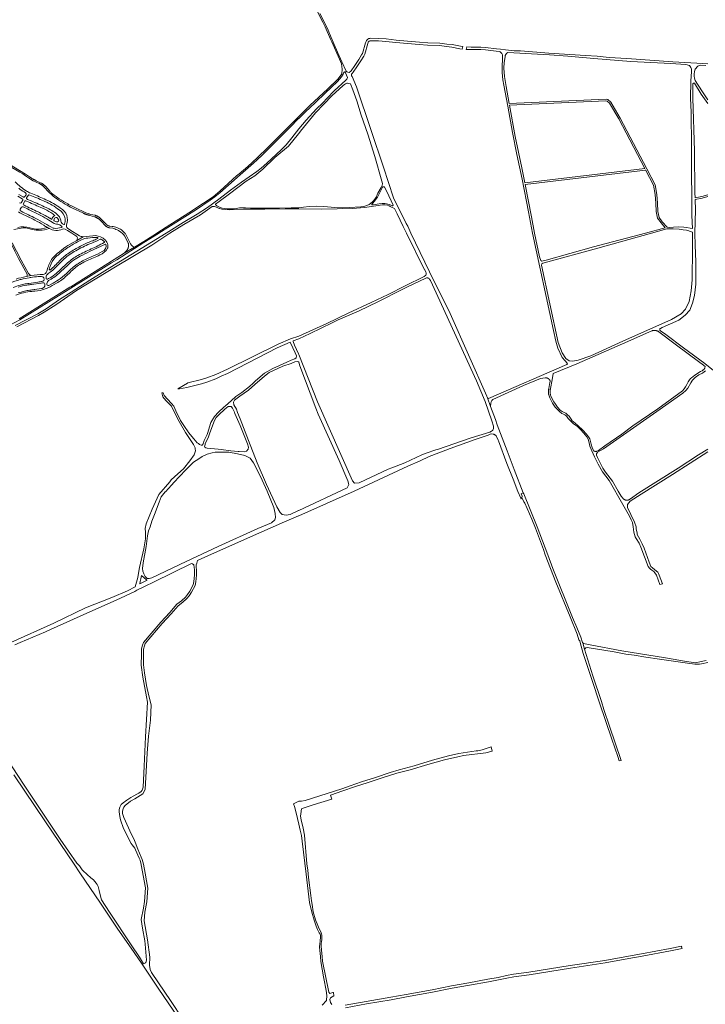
# Model space of a CAD drawing. Extents: x 148869 to 161638, y 453607 to 469810.
# Tile 65 of 256: x 154659 to 155497, y 459058 to 460261. Entities that reach past the tile are written whole.
import ezdxf

# ---------------------------------------------------------------- set-up
doc = ezdxf.new("R2010")
doc.units = 0
for name, color, linetype, lineweight in [('B-RO-VH-VERHARDING_ASFALT-GV', 251, 'CONTINUOUS', 18), ('B-RO-VH-VERHARDING_FUNDERING_ZAND-GV', 251, 'CONTINUOUS', 18), ('B-RO-VH-VERHARDING_HALFVERHARDING-GV', 251, 'CONTINUOUS', 18), ('B-RO-VH-VERHARDING_HALFVERHARDING_GRIND-GV', 251, 'CONTINUOUS', 18)]:
    doc.layers.add(name, color=color, linetype=linetype, lineweight=lineweight)

msp = doc.modelspace()

# ---------------------------------------------------------------- linework, layer by layer
at = {"layer": 'B-RO-VH-VERHARDING_ASFALT-GV', "flags": 128}
msp.add_lwpolyline([(155275.1, 459681.5), (155274.6, 459682.7), (155272, 459681.7), (155273.3, 459678.7), (155273.4, 459678.1), (155273, 459677.2), (155275.4, 459671.6), (155275.5, 459671.5), (155276.3, 459670.2), (155285, 459650.6), (155289.7, 459639.4), (155295.8, 459623.1), (155299.3, 459613.3), (155301.3, 459606.9), (155314.2, 459573.4), (155331.8, 459531.1), (155340.5, 459510.1), (155342.5, 459503.2), (155343.8, 459501.8), (155344.3, 459500), (155347.9, 459486.5), (155358.8, 459453.5), (155367.7, 459426.1), (155382.7, 459381.7), (155390.1, 459360.3), (155391.7, 459355), (155394.1, 459355.7), (155379.9, 459397.6), (155373.2, 459417.8), (155370, 459427.5), (155359.5, 459459.1), (155349.6, 459491.7), (155347.3, 459499.6), (155347.1, 459500), (155344.8, 459506.5), (155340, 459518.2), (155334.6, 459530.4), (155310.8, 459590.1), (155304.5, 459607), (155291.7, 459641.3)], close=True, dxfattribs=at)
at = {"layer": 'B-RO-VH-VERHARDING_FUNDERING_ZAND-GV', "flags": 128}
for points in [[(154857.6, 459040.6), (154844.2, 459061.1), (154820, 459096.6), (154818.3, 459100.2), (154817.8, 459105.2), (154817.9, 459115.1), (154815.2, 459136.3), (154811.1, 459159.5), (154812, 459170.2), (154814.4, 459183), (154815.6, 459199.5), (154814.1, 459208.5), (154812.4, 459218), (154810.4, 459229), (154808.6, 459234.5), (154807.5, 459237.3), (154803.5, 459247), (154800, 459255.8), (154798.4, 459259.8), (154795.6, 459265.3), (154793.4, 459269.8), (154788.1, 459281.4), (154786.3, 459285.8), (154785.1, 459289.4), (154784.8, 459290.9), (154784.7, 459293.6), (154785.4, 459296.6), (154786.3, 459298.4), (154788, 459300.4), (154794.4, 459305.9), (154799.8, 459308.7), (154809.6, 459314.8), (154812.3, 459320.2), (154814.8, 459364.6), (154816.5, 459385.4), (154818.9, 459404.7), (154819.5, 459423.7), (154816.9, 459434.6), (154813.8, 459447.3), (154811.5, 459462.6), (154810.2, 459472.5), (154810.3, 459485.4), (154810.4, 459491.7), (154811.4, 459495.8), (154812.3, 459498.5), (154833.1, 459522.9), (154844.1, 459534.7), (154852.7, 459544.7), (154858.4, 459549), (154863.3, 459553.5), (154866, 459556.9), (154869, 459561.2), (154873.5, 459569.4), (154874.4, 459574.1), (154875, 459582), (154875, 459586.5), (154875, 459589.2), (154874.8, 459591.7), (154874.8, 459594.7), (154875.3, 459596.8), (154876.5, 459600), (154885.3, 459604.3), (154937.5, 459627.3), (154982.5, 459647.2), (154999.9, 459654.5), (155000, 459654.5), (155067.9, 459684.8), (155133.6, 459715.4), (155148.4, 459721.7), (155159.4, 459727), (155171.2, 459731.7), (155185.2, 459736.9), (155215.9, 459748.1), (155231.5, 459753.4), (155234, 459754.3), (155236.3, 459754.7), (155237.8, 459754.5), (155238.2, 459754.4), (155238.5, 459754.3), (155238.9, 459754.2), (155239.2, 459754), (155239.5, 459753.9), (155239.8, 459753.7), (155240.4, 459753.3), (155240.7, 459753.1), (155241, 459752.8), (155241.3, 459752.6), (155241.5, 459752.3), (155243.8, 459747), (155244.1, 459746.4), (155254.5, 459718.6), (155262.1, 459699.3), (155268, 459684.4), (155271.7, 459676.1), (155271.8, 459675.7), (155271.8, 459675.5), (155271.7, 459675.4), (155272.9, 459677), (155273, 459677.2), (155273.4, 459678.1), (155273.3, 459678.7), (155272, 459681.7), (155274.6, 459682.7), (155263.6, 459711.2), (155254.8, 459734), (155242.5, 459765.9), (155240.5, 459772.6), (155234.6, 459788.4), (155230.9, 459798.8), (155230.1, 459800.5), (155229.9, 459801.1), (155185.1, 459901.8), (155160.1, 459952.9), (155137.3, 460000), (155137.2, 460000.1), (155133.3, 460008.6), (155131.5, 460012), (155115.8, 460043.2), (155103.5, 460080.8), (155088.5, 460125.6), (155070.7, 460179.2), (155065.3, 460191.6), (155064.6, 460192.6), (155064.5, 460193.6), (155064.7, 460194.5), (155065.4, 460195.4), (155066.7, 460197.1), (155070.9, 460203.4), (155076.1, 460211), (155079.6, 460216.6), (155080.7, 460218.9), (155084.6, 460232), (155085.1, 460233.5), (155085.3, 460234), (155085.7, 460234.4), (155086.2, 460234.8), (155087, 460235.2), (155087.6, 460235.4), (155088.1, 460235.4), (155097.4, 460235.1), (155106.6, 460234.6), (155118.9, 460233.2), (155132.9, 460232), (155147.2, 460230.8), (155157.5, 460230.1), (155172.1, 460229.4), (155180.7, 460228.4), (155187.2, 460227.7), (155197.2, 460225.7), (155200, 460225.3), (155200.8, 460228.2), (155197.7, 460228.6), (155187.7, 460230.7), (155181, 460231.4), (155172.4, 460232.4), (155157.7, 460233), (155147.5, 460233.8), (155133.1, 460235), (155119.2, 460236.2), (155106.8, 460237.6), (155097.5, 460238.1), (155088, 460238.4), (155087, 460238.3), (155085.8, 460238), (155084.6, 460237.3), (155083.7, 460236.7), (155082.8, 460235.7), (155082.3, 460234.6), (155081.7, 460232.9), (155077.9, 460220), (155076.9, 460218.1), (155073.5, 460212.6), (155068.5, 460205.1), (155064.3, 460198.8), (155063.3, 460197.6), (155062.3, 460196.9), (155061.9, 460196.7), (155059.9, 460196.9), (155058.8, 460197.5), (155058, 460198.1), (155055.9, 460197.3), (155056.4, 460197.1), (155057.3, 460196), (155059.7, 460190.4), (155059.4, 460189.1), (155058.8, 460188.4), (155057.7, 460187.1), (155043.2, 460174), (155034.9, 460165.3), (155029.5, 460159.7), (155021.9, 460152.3), (155009.3, 460138.3), (155000, 460127.6), (154991.5, 460116.8), (154984.5, 460108.2), (154978.7, 460102.2), (154960.9, 460085.9), (154954, 460079.8), (154948.7, 460075.7), (154939.5, 460069.2), (154930.1, 460062.7), (154916.8, 460052.8), (154902.4, 460041.8), (154888.4, 460031.5), (154875.8, 460023.4), (154858.6, 460013.4), (154837.8, 460000), (154802.1, 459978.3), (154774.7, 459961.5), (154744.5, 459942.8), (154721.8, 459928.1), (154707.8, 459918.9), (154691.2, 459907.8), (154681.3, 459901.7), (154653.5, 459887.2)], [(155500, 460207.2), (155494, 460207.6), (155479.5, 460208.4), (155457.6, 460209.6), (155401.1, 460213.5), (155379.6, 460215), (155364.9, 460216.5), (155350.7, 460217.3), (155305.7, 460220.4), (155271.3, 460223), (155263.4, 460223.2), (155252.8, 460224.2), (155246.8, 460224.9), (155241.9, 460225.7), (155228.5, 460227.2), (155222.7, 460227.5), (155215.5, 460227.5), (155210.9, 460227.5), (155205.4, 460227.8), (155204.6, 460224.8)], [(155204.6, 460224.8), (155205.1, 460224.8), (155210.8, 460224.5), (155215.5, 460224.5), (155222.6, 460224.5), (155228.2, 460224.2), (155241.5, 460222.8), (155245.5, 460222.1), (155246.4, 460221.7), (155247.2, 460221.1), (155247.8, 460220.4), (155248.2, 460219.9), (155248.7, 460219.1), (155249.1, 460218), (155249.1, 460211.6), (155248.6, 460205.6), (155248.8, 460196.4), (155249.6, 460187.8), (155251, 460181), (155255.6, 460155.4), (155261.3, 460123.4), (155266.6, 460096.2), (155273.4, 460066), (155280.8, 460026.4), (155285.7, 460000.1), (155285.7, 460000), (155311.4, 459881.4), (155314.4, 459868.1), (155317, 459859.8), (155322.2, 459848.3), (155325.7, 459844), (155328.2, 459841.4), (155328.6, 459840.3), (155328, 459839.5), (155232, 459798.2), (155230.9, 459798.8), (155234.6, 459788.4), (155234.8, 459792.4), (155235.5, 459794.2), (155236.3, 459795.6), (155237.4, 459796.7), (155274.8, 459814), (155295.7, 459822.5), (155301.3, 459823.3), (155301.5, 459823.3), (155301.8, 459823.4), (155302.1, 459823.4), (155302.7, 459823.3), (155303, 459823.3), (155303.3, 459823.2), (155303.9, 459823.1), (155304.2, 459823), (155304.5, 459822.9), (155304.7, 459822.7), (155305, 459822.6), (155305.3, 459822.4), (155305.5, 459822.2), (155305.7, 459822.1), (155306, 459821.9), (155306.2, 459821.7), (155306.4, 459821.4), (155306.8, 459821), (155306.9, 459820.7), (155307.1, 459820.4), (155307.2, 459820.2), (155307.4, 459819.9), (155307.5, 459819.6), (155307.4, 459818.9), (155307.2, 459817.8), (155305.8, 459810.2), (155305.8, 459810.1), (155305.7, 459809.5), (155305.6, 459809), (155305.5, 459808.4), (155305.5, 459807.9), (155305.4, 459807.3), (155305.4, 459806.8), (155305.4, 459806.2), (155305.4, 459805.7), (155305.5, 459805.2), (155305.5, 459804.6), (155305.6, 459804.1), (155305.6, 459803.5), (155305.7, 459803), (155305.8, 459802.5), (155306.9, 459798.8), (155310.2, 459792.3), (155313.5, 459787.6), (155318.7, 459782.2), (155321.9, 459779.9), (155323.9, 459778.9), (155325.3, 459778.3), (155326.7, 459777.2), (155328, 459775.9), (155328.8, 459774.7), (155329.6, 459773.7), (155332.2, 459770.7), (155336.1, 459767.3), (155340.7, 459763.7), (155344.7, 459760), (155348.2, 459756.2), (155352.1, 459751.4), (155353.7, 459748.2), (155355, 459743.9), (155356, 459739.9), (155358.2, 459734.3), (155361.5, 459726.7), (155366.2, 459717.8), (155371.5, 459708.5), (155379.5, 459697.7), (155396.2, 459668.5), (155404.3, 459654.2), (155406.5, 459649.7), (155407.9, 459646.7), (155408.8, 459641.3), (155409.7, 459634.7), (155411.5, 459629), (155412.6, 459627), (155416.4, 459621.3), (155418.4, 459616.3), (155427.2, 459592.6), (155428.8, 459590.7), (155429.9, 459589.6), (155431.8, 459588.3), (155434, 459586.7), (155435.6, 459585), (155437.4, 459582.2), (155441.7, 459570.7), (155444.8, 459571.6), (155440.8, 459582.2), (155440, 459584.1), (155438.9, 459585.7), (155437.5, 459587.1), (155435.1, 459589.2), (155432.5, 459590.9), (155430.4, 459592.9), (155428.5, 459597.9), (155422.2, 459615), (155420.1, 459620.3), (155418.8, 459622.9), (155417, 459626.2), (155415.3, 459628.8), (155414, 459631.9), (155413.7, 459633.9), (155412.7, 459638.4), (155412.4, 459641.1), (155410.7, 459647.1), (155406.2, 459656.4), (155401.8, 459665), (155401.9, 459668.4), (155405.2, 459672.6), (155418.5, 459681), (155456.9, 459705.3), (155500, 459732.9)], [(155500, 460163.2), (155495.4, 460170.5), (155487.4, 460182.2), (155484.8, 460186.7), (155483.9, 460189.7), (155483.5, 460191.9), (155483.5, 460194.4), (155483.8, 460197.6), (155484.8, 460200.8), (155488.1, 460204.2), (155490.9, 460205.4), (155497.7, 460205)], [(155500, 460046.9), (155492.7, 460044.9), (155484.6, 460043.5), (155484.3, 460049.6), (155483.7, 460101), (155482, 460165.2), (155482, 460172.8), (155481.9, 460178), (155481.9, 460182.6), (155482.8, 460183.5), (155483.2, 460183.7), (155483.6, 460183.7), (155483.9, 460183.5), (155492.2, 460170.2), (155500, 460158.5)], [(154637.6, 460087.2), (154659.1, 460074.6), (154662.6, 460072.6), (154666, 460070.4), (154672.2, 460066.2), (154675.5, 460064.1), (154679, 460062.4), (154682.7, 460060.8), (154682.7, 460060.8), (154683.1, 460060.7), (154683.4, 460060.5), (154683.8, 460060.3), (154684.1, 460060.2), (154684.5, 460060), (154684.8, 460059.8), (154685.1, 460059.6), (154685.5, 460059.4), (154685.8, 460059.2), (154686.1, 460058.9), (154686.4, 460058.7), (154686.7, 460058.5), (154687, 460058.3), (154687.3, 460058), (154687.6, 460057.8), (154687.9, 460057.5), (154688.2, 460057.2), (154688.5, 460057), (154688.7, 460056.7), (154689, 460056.4), (154689.3, 460056.1), (154693.8, 460051.2), (154695.3, 460049.6), (154696.9, 460048.1), (154698.5, 460046.6), (154700.2, 460045.2), (154700.9, 460044.6), (154701.6, 460044.1), (154704.3, 460042.3), (154706.9, 460040.5), (154709.4, 460038.9), (154711.9, 460037.3), (154713.2, 460036.4), (154714.6, 460035.6), (154716.8, 460034.4), (154719, 460033.2), (154721.2, 460032), (154723.5, 460030.9), (154736.3, 460024.9), (154736.8, 460024.7), (154737.3, 460024.4), (154737.7, 460024.2), (154738.2, 460024), (154738.7, 460023.8), (154739.1, 460023.6), (154739.6, 460023.4), (154740.1, 460023.2), (154740.6, 460023), (154741.1, 460022.9), (154741.6, 460022.7), (154742, 460022.5), (154742.5, 460022.4), (154743, 460022.3), (154743.5, 460022.1), (154743.7, 460022.1), (154744.6, 460021.8), (154750.4, 460020.3), (154750.5, 460020.3), (154750.9, 460020.1), (154751.3, 460020), (154751.6, 460019.8), (154752, 460019.7), (154752.4, 460019.5), (154752.7, 460019.3), (154753.1, 460019.1), (154753.4, 460018.9), (154753.8, 460018.7), (154754.1, 460018.5), (154754.5, 460018.3), (154754.8, 460018.1), (154755.2, 460017.8), (154755.5, 460017.6), (154755.8, 460017.4), (154756.1, 460017.1), (154756.5, 460016.9), (154756.8, 460016.6), (154757.1, 460016.3), (154757.4, 460016.1), (154757.7, 460015.8), (154758, 460015.5), (154758.2, 460015.2), (154758.5, 460014.9), (154763.7, 460009.2), (154763.9, 460009.1), (154764.1, 460008.9), (154764.4, 460008.7), (154764.6, 460008.5), (154764.8, 460008.4), (154765, 460008.2), (154765.3, 460008.1), (154765.5, 460007.9), (154765.8, 460007.8), (154766, 460007.7), (154766.3, 460007.5), (154766.5, 460007.4), (154766.8, 460007.3), (154767, 460007.2), (154767.3, 460007.1), (154767.6, 460007), (154767.8, 460007), (154768.1, 460006.9), (154768.4, 460006.8), (154768.7, 460006.8), (154768.9, 460006.7), (154769.2, 460006.7), (154772.8, 460006.2), (154774.1, 460005.8), (154775.3, 460005.3), (154776.6, 460004.8), (154777.9, 460004.2), (154779.6, 460003.3), (154781.3, 460002.4), (154782.2, 460001.8), (154783.1, 460001.1), (154784.2, 460000.2), (154784.4, 460000), (154785.2, 459999.2), (154786.1, 459998.1), (154787, 459996.9), (154789.6, 459992.5), (154791.7, 459988.1), (154791.7, 459988), (154791.8, 459987.7), (154791.8, 459987.4), (154791.9, 459987.2), (154791.9, 459986.9), (154792, 459986.6), (154792, 459986.3), (154792, 459986), (154792, 459985.7), (154792, 459985.5), (154792, 459985.2), (154792, 459984.9), (154792, 459984.6), (154792, 459984.3), (154792, 459984), (154791.9, 459983.7), (154791.9, 459983.5), (154791.8, 459983.2), (154791.7, 459982.9), (154791.7, 459982.6), (154791.6, 459982.3), (154791.5, 459982.1), (154791.4, 459981.8), (154791.3, 459981.5), (154791.2, 459981.3), (154791.1, 459981), (154791, 459980.8), (154790.9, 459980.7), (154790.8, 459980.5), (154790.7, 459980.2), (154790.5, 459980), (154790.4, 459979.8), (154790.2, 459979.5), (154790.1, 459979.3), (154789.9, 459979.1), (154789.7, 459978.8), (154789.5, 459978.6), (154789.3, 459978.4), (154789.1, 459978.2), (154788.9, 459978), (154788.7, 459977.8), (154788.5, 459977.6), (154788.3, 459977.4), (154788.1, 459977.2), (154786.8, 459975.6), (154799.3, 459983.1), (154798.1, 459983.6), (154796.9, 459984.3), (154796.3, 459984.8), (154795.7, 459985.4), (154795.2, 459986), (154794.7, 459986.6), (154794.4, 459987.2), (154794.1, 459987.9), (154788.8, 459998.6), (154787.7, 460000), (154787.6, 460000.1), (154786.2, 460001.6), (154784.8, 460002.9), (154783.2, 460004.1), (154782.1, 460004.9), (154780.9, 460005.6), (154779.4, 460006.3), (154777.8, 460007), (154776.3, 460007.5), (154774.9, 460007.9), (154773.4, 460008.2), (154771.9, 460008.5), (154769, 460008.8), (154769, 460008.8), (154768.8, 460008.9), (154768.5, 460008.9), (154768.3, 460009), (154768.1, 460009), (154767.8, 460009.1), (154767.6, 460009.1), (154767.4, 460009.2), (154767.1, 460009.3), (154766.9, 460009.4), (154766.7, 460009.5), (154766.5, 460009.6), (154766.3, 460009.7), (154766.1, 460009.8), (154765.9, 460010), (154765.7, 460010.1), (154765.5, 460010.2), (154765.3, 460010.4), (154765.1, 460010.5), (154764.9, 460010.7), (154764.8, 460010.9), (154764.6, 460011), (154757.8, 460018.3), (154757.5, 460018.5), (154757.2, 460018.8), (154756.9, 460019), (154756.6, 460019.3), (154756.3, 460019.5), (154756, 460019.7), (154755.6, 460019.9), (154755.3, 460020.1), (154755, 460020.3), (154754.6, 460020.5), (154754.3, 460020.7), (154754, 460020.9), (154753.6, 460021), (154753.3, 460021.2), (154752.9, 460021.4), (154752.5, 460021.5), (154752.2, 460021.7), (154751.8, 460021.8), (154751.5, 460021.9), (154751.1, 460022), (154750.7, 460022.1), (154745.8, 460023.2), (154742.8, 460024.1), (154739.9, 460025.2), (154726.2, 460031.5), (154724.6, 460032.3), (154722.9, 460033.2), (154721.3, 460034), (154719.6, 460034.9), (154718.7, 460035.4), (154717.7, 460036), (154715.1, 460037.5), (154712.6, 460039), (154709.9, 460040.7), (154707.1, 460042.3), (154706.6, 460042.7), (154706.1, 460043), (154703.6, 460044.8), (154701.1, 460046.6), (154699.5, 460047.9), (154698, 460049.2), (154697.3, 460049.8), (154696.7, 460050.4), (154696.1, 460051), (154695.6, 460051.7), (154690.8, 460057.1), (154690.5, 460057.4), (154690.3, 460057.6), (154690, 460057.9), (154689.7, 460058.2), (154689.4, 460058.5), (154689.1, 460058.7), (154688.8, 460059), (154688.5, 460059.3), (154688.2, 460059.5), (154687.9, 460059.8), (154687.6, 460060), (154687.2, 460060.2), (154686.9, 460060.4), (154686.6, 460060.7), (154686.2, 460060.9), (154685.9, 460061.1), (154685.5, 460061.3), (154685.2, 460061.5), (154685.2, 460061.5), (154679.2, 460064.2), (154679.2, 460064.2), (154678.6, 460064.5), (154678.1, 460064.8), (154677.5, 460065), (154677, 460065.3), (154676.5, 460065.6), (154675.9, 460065.9), (154675.4, 460066.2), (154674.9, 460066.5), (154674.4, 460066.8), (154673.9, 460067.1), (154673.3, 460067.5), (154672.8, 460067.8), (154672.3, 460068.1), (154671.8, 460068.5), (154671.3, 460068.8), (154670.9, 460069.2), (154666.1, 460072.4), (154628.8, 460094.8)], [(155519.9, 459822.1), (155496.7, 459840.8), (155470.3, 459860.1), (155448.7, 459876.2), (155442.3, 459880.9), (155442.1, 459881), (155442, 459881), (155441.9, 459881.1), (155441.8, 459881.3), (155441.7, 459881.4), (155441.6, 459881.5), (155441.5, 459881.7), (155441.5, 459881.8), (155441.4, 459882), (155441.4, 459882.1), (155441.4, 459882.3), (155441.4, 459882.5), (155441.4, 459882.6), (155441.5, 459882.8), (155441.5, 459882.9), (155441.6, 459883.1), (155441.7, 459883.2), (155441.7, 459883.3), (155441.9, 459883.5), (155442, 459883.6), (155442.1, 459883.7), (155442.2, 459883.7), (155442.2, 459883.7), (155444.5, 459885), (155464.6, 459894), (155472.6, 459899.9), (155478.1, 459906.1), (155481.5, 459914.8), (155484, 459923.9), (155485.7, 459938), (155485.4, 459965.2), (155484.9, 459985.4), (155484.4, 460000), (155484.4, 460000.1), (155485.1, 460028.5), (155484.6, 460041.5), (155493.1, 460042.9), (155500, 460044.8)], [(154655.4, 459885.8), (154682, 459899.6), (154688.7, 459903.7), (154703, 459912.7), (154728.4, 459929.9), (154775.9, 459958.9), (154820.4, 459985.4), (154842.3, 460000), (154842.4, 460000.1), (154859.4, 460010.7), (154879.8, 460022.4), (154894.1, 460032.6), (154895.3, 460032.8), (154896.2, 460032.8), (154897.1, 460032.7), (154900.2, 460031.5), (154902.6, 460030.4), (154903.3, 460030.2), (154906.1, 460029.5), (154910.4, 460029), (154915.1, 460028.9), (154921.9, 460029), (154932.4, 460029.4), (154958.6, 460029.5), (154983.5, 460029.8), (155000, 460029.9), (155028.4, 460029.5), (155065.8, 460030.2), (155080.3, 460031.4), (155086.1, 460032.4), (155102.6, 460035), (155105.9, 460034.9), (155108.6, 460034.3), (155110.8, 460033.5), (155111.9, 460032.9), (155113.6, 460032.1), (155117.3, 460030.4), (155120.5, 460023.8), (155127.8, 460008.3), (155131.7, 460000.1), (155131.7, 460000), (155153.6, 459956.3), (155153.7, 459956.1), (155155.6, 459952.4), (155155.9, 459951.5), (155155.9, 459950.6), (155155.9, 459949.7), (155155.4, 459948.8), (155153.5, 459947.3), (155130.2, 459935.9), (155109.4, 459925.1), (155088.7, 459915.4), (155060.7, 459902.2), (155034.4, 459889.9), (155000, 459874.4), (154990.2, 459870.9), (154975, 459864.4), (154913, 459834), (154898.6, 459827.4), (154887.9, 459823.2), (154881.2, 459821.2), (154864.6, 459817.3), (154864.2, 459816.9), (154852.3, 459809.8), (154854.5, 459810), (154863.1, 459811.7), (154881.2, 459815.9), (154887.9, 459817.9), (154898.6, 459822.1), (154905.3, 459825.2), (154913, 459828.7), (154973.6, 459859.9), (154989.7, 459867.1), (154989.9, 459866.3), (154995.8, 459854), (154997.2, 459850.1), (154996.9, 459847.7), (154995.5, 459846.6), (154990.7, 459845), (154985.7, 459842.6), (154976.4, 459838.5), (154968.4, 459834.7), (154958.1, 459828.9), (154947.2, 459819.5), (154944.5, 459816.9), (154939.8, 459812.6), (154930.4, 459805.4), (154923, 459800.4), (154917.6, 459795.3), (154910.5, 459789.2), (154908.5, 459787.3), (154901.8, 459781.2), (154896.9, 459775.9), (154892.8, 459768.9), (154888.6, 459755.4), (154888.2, 459754.1), (154884.4, 459746.8), (154883.1, 459742.5), (154881.9, 459741.2), (154880.9, 459741), (154878.8, 459741.8), (154877.4, 459742.9), (154876.1, 459743.9), (154871.8, 459748.9), (154865.5, 459756.5), (154864.8, 459757.5), (154860.3, 459763.8), (154855.7, 459771), (154849.9, 459782.8), (154847.3, 459788.6), (154844.7, 459791.8), (154839.5, 459797.4), (154835.6, 459801.7), (154834.4, 459805.2), (154832.6, 459804.9), (154834, 459800.2), (154837.4, 459795.5), (154841.4, 459791.8), (154844.6, 459788.6), (154847.9, 459781.9), (154853.8, 459770), (154861.7, 459756.7), (154867.5, 459748), (154871.4, 459741.9), (154873.5, 459737.6), (154873.6, 459736.6), (154873.9, 459734.1), (154872.4, 459729.1), (154867.1, 459721.9), (154859.1, 459712.3), (154852.1, 459706), (154844.2, 459698.6), (154843.1, 459697.4), (154842.3, 459696.1), (154829.2, 459680.6), (154820.7, 459662.8), (154813.4, 459644.7), (154812.5, 459639.2), (154812.9, 459634.6), (154812.6, 459626.7), (154810.7, 459614.3), (154805.4, 459591.6), (154804.5, 459587.1), (154803.4, 459579.1), (154800.2, 459567.7), (154790.7, 459562.8), (154771.4, 459555), (154739.4, 459542.1), (154700.8, 459523.4), (154648.3, 459500)], [(154651.7, 460004.7), (154663.1, 460006.6)], [(154669.7, 460005.9), (154674.1, 460004.5)], [(154695, 460006), (154694.8, 460006.1), (154694.7, 460006.2)], [(155500, 459736.2), (155488.8, 459729.1), (155463.8, 459713), (155416, 459682.7), (155405.7, 459675.5), (155403.8, 459674.3), (155403.5, 459674.2), (155403.1, 459674.1), (155402.8, 459674), (155402.5, 459674), (155402.2, 459673.9), (155401.9, 459673.9), (155401.5, 459673.8), (155401.2, 459673.8), (155400.9, 459673.8), (155400.6, 459673.9), (155400.3, 459673.9), (155399.9, 459674), (155399.6, 459674), (155399.3, 459674.1), (155399, 459674.2), (155398.7, 459674.3), (155398.4, 459674.5), (155398.1, 459674.6), (155397.8, 459674.8), (155397.5, 459674.9), (155397.3, 459675.1), (155397, 459675.3), (155396.8, 459675.5), (155396.5, 459675.8), (155396.3, 459676), (155396.1, 459676.2), (155394.3, 459678.7), (155390.6, 459684.8), (155383.5, 459696.9), (155374.9, 459708), (155371.9, 459713), (155365.4, 459725.8), (155363.9, 459728.8), (155363.9, 459729), (155363.9, 459729.3), (155364, 459729.6), (155364, 459729.8), (155364.1, 459730.1), (155364.1, 459730.4), (155364.2, 459730.6), (155364.3, 459730.9), (155364.4, 459731.1), (155364.6, 459731.3), (155364.7, 459731.6), (155364.9, 459731.8), (155365, 459732), (155365.2, 459732.2), (155365.3, 459732.3), (155369, 459734.7), (155372.5, 459736.6), (155438, 459782.2), (155469.7, 459804.5), (155473.5, 459807.9), (155475.8, 459810.7), (155479.4, 459817.2), (155480.6, 459819.1), (155481.6, 459820.4), (155483, 459822.2), (155484.9, 459823.8), (155489.3, 459826.9), (155493.6, 459829.2), (155495.8, 459830.7), (155497.5, 459832.1)], [(154653, 459497.1), (154659.7, 459500), (154690.5, 459512.9), (154696.4, 459515.6), (154744.5, 459537.4), (154776.8, 459551.4), (154799.7, 459562.3), (154802.3, 459563.6), (154811.7, 459568.2), (154823.3, 459573.9), (154869, 459596.3), (154870.3, 459596), (154871.8, 459594.8), (154872.4, 459591.6), (154872.6, 459589.1), (154872.6, 459586.5), (154872.6, 459582.1), (154872, 459574.4), (154871.2, 459570.2), (154867, 459562.5), (154864.1, 459558.3), (154861.5, 459555.1), (154856.8, 459550.8), (154851.1, 459546.5), (154842.4, 459536.3), (154831.3, 459524.5), (154810.1, 459499.7), (154809.1, 459496.5), (154808, 459492), (154807.9, 459485.4), (154807.5, 459472.1), (154809.3, 459457.6), (154814, 459433.2), (154815, 459426.7), (154812.8, 459384.7), (154811.1, 459348.8), (154810, 459322.9), (154808.5, 459319.3), (154807.5, 459317.8), (154804.4, 459315.8), (154803.1, 459315), (154797.8, 459311.9), (154794.9, 459310.3), (154790, 459307.2), (154785.6, 459303.9), (154783.1, 459301.6), (154781.5, 459298.6), (154780.5, 459295.5), (154780.5, 459292.8), (154781.2, 459287.1), (154782.3, 459283.2), (154785.9, 459272.3), (154795.2, 459254.2), (154796.6, 459252.5), (154798.2, 459250.4), (154799.6, 459248.3), (154800.6, 459246.4), (154805.1, 459236), (154806.1, 459233.7), (154807.5, 459228.3), (154807.6, 459228.2), (154812.6, 459199.9), (154811.7, 459183.1), (154810.2, 459175.2), (154807.6, 459161.2), (154809, 459150.6), (154811.8, 459135), (154812.5, 459131.2), (154813.8, 459111.4), (154813.3, 459108.5), (154812.6, 459108.2), (154810.2, 459107.2), (154805.2, 459115.2), (154795.2, 459130.1), (154768.9, 459170.1), (154758.9, 459185.4), (154757.7, 459189.7), (154756.2, 459196.8), (154754.7, 459201.6), (154753.7, 459204), (154752.4, 459205.8), (154749.1, 459209.6), (154746.1, 459212.3), (154741.4, 459216.4), (154736.1, 459221), (154735.2, 459221.9), (154732, 459226.7), (154731.6, 459227.3), (154728.9, 459230.1), (154708.3, 459259.4), (154664.4, 459325.5), (154634.7, 459370.2)], [(155498, 459477.7), (155491.9, 459476.4), (155485, 459475.1), (155471.5, 459477.2), (155450.8, 459480.5), (155448.6, 459480.9), (155395, 459489.8), (155356.3, 459496.8), (155350.2, 459498.2), (155348.1, 459498.7), (155347.3, 459499.6), (155349.6, 459491.7), (155350.9, 459493.3), (155352.6, 459493.6), (155385.5, 459488.4), (155400, 459485.7), (155410.3, 459484.2), (155424.3, 459481.9), (155441.3, 459479.5), (155455.5, 459477.5), (155475.4, 459474.6), (155484.2, 459473.5), (155487.8, 459473.2), (155490, 459473.2), (155492.5, 459473.7), (155500, 459475.4)], [(155040.4, 459057.4), (155038.7, 459059.9), (155038, 459063.4), (155038.8, 459065.6), (155042.9, 459068), (155043.1, 459068.1), (155042.4, 459072.1), (155041.6, 459071.8), (155038, 459070.8), (155036.7, 459072.2), (155029.1, 459110.2), (155028.6, 459116.1), (155027.7, 459123.6), (155027.7, 459124.9), (155027.5, 459128), (155027.6, 459131.4), (155028, 459134.7), (155028.2, 459136), (155028.4, 459138.4), (155028.5, 459140.5), (155028.3, 459142.2), (155027.9, 459143.9), (155026.9, 459146), (155024.9, 459149.8), (155023.3, 459153.7), (155020.6, 459161), (155017.9, 459170.4), (155016.5, 459179.6), (155015.7, 459184.2), (155014.8, 459190.4), (155012.1, 459212.6), (155011, 459221.7), (155010, 459229.4), (155007, 459264.5), (155005.4, 459272.8), (155003.1, 459283.2), (155002.3, 459287.6), (155002.5, 459290.3), (155003.5, 459296.4), (155004.3, 459297), (155017.8, 459301.2), (155040.7, 459308.2), (155038.9, 459313.2), (155054.1, 459318.4), (155068.3, 459323.2), (155085, 459328.8), (155103.4, 459334.9), (155120.1, 459339.9), (155136.4, 459344.3), (155158, 459350.8), (155178.1, 459356.4), (155194.4, 459360.2), (155201.6, 459361.5), (155228.9, 459365.1), (155236.6, 459366.8), (155235.4, 459372.4), (155226.8, 459369.5), (155224.4, 459368.5), (155219.1, 459367.4), (155217.1, 459367.3), (155195.7, 459364), (155183.1, 459361.1), (155163.6, 459355.8), (155141, 459349), (155122.8, 459344), (155111.9, 459341), (155093.9, 459335), (155076.8, 459329.4), (155063.1, 459324.5), (155052.9, 459320.8), (155007.8, 459306.5), (155003.5, 459305.8), (155000, 459305.8), (154993.5, 459302.8), (154995, 459299.2), (154996.9, 459291.7), (155000, 459277.9), (155001.8, 459270.6), (155003.3, 459264.1), (155004.2, 459256.8), (155009, 459216.7), (155013.2, 459182.2), (155016.1, 459170), (155018.8, 459160.4), (155021.5, 459153), (155023.2, 459149), (155025.2, 459145.1), (155026.1, 459143.3), (155026.5, 459141.9), (155026.5, 459140.5), (155026.5, 459138.5), (155026.3, 459136.2), (155026.1, 459134.9), (155025.7, 459131.6), (155025.6, 459128), (155025.8, 459123.5), (155026.7, 459115.9), (155027.1, 459110), (155028.6, 459100.4), (155030.4, 459091.3), (155030.8, 459089.1), (155033.8, 459074.5), (155034.4, 459068.5), (155034.1, 459062.3), (155028.7, 459056.3)], [(154651.6, 459338.1), (154690.6, 459280.7), (154725.5, 459228.9), (154732.6, 459218.4), (154757.7, 459181.1), (154778.3, 459150.5), (154798.8, 459120.9), (154804.9, 459111.9), (154806.9, 459108.9), (154828.2, 459077.4), (154859.4, 459031.1)], [(155057.2, 459053.3), (155083, 459058.1), (155113.2, 459063.2), (155131.7, 459066.5), (155163.7, 459072.5), (155187.5, 459077.2), (155208.7, 459080.9), (155232, 459085.2), (155244.4, 459087.4), (155254.6, 459089.7), (155263.2, 459091.2), (155281.9, 459093.7), (155332.4, 459101.8), (155374.7, 459108.4), (155403.6, 459113.6), (155419.9, 459116.3), (155454.7, 459122.9), (155468.7, 459125.8), (155468.2, 459127.6), (155468.3, 459127.8), (155468, 459128.7), (155454.1, 459125.8), (155419.3, 459119.3), (155403.1, 459116.6), (155374.2, 459111.3), (155331.9, 459104.8), (155281.4, 459096.7), (155262.7, 459094.2), (155254, 459092.6), (155243.8, 459090.4), (155231.4, 459088.1), (155208.2, 459083.8), (155187, 459080.2), (155163.1, 459075.4), (155131.2, 459069.4), (155112.7, 459066.1), (155082.5, 459061), (155056.8, 459056.3)]]:
    msp.add_lwpolyline(points, dxfattribs=at)
for points in [[(155255.7, 460220.9), (155306.6, 460218.2), (155329.1, 460216.7), (155360.8, 460213.8), (155406, 460210.2), (155455, 460207.4), (155473.2, 460206.4), (155477.6, 460205.2), (155479.5, 460202.7), (155480.2, 460200.7), (155480.4, 460199.2), (155480.4, 460197.6), (155479.4, 460186.1), (155479.1, 460165.2), (155479.9, 460148.2), (155480.1, 460105.7), (155480.4, 460073.6), (155480.7, 460043.6), (155480.5, 460021.9), (155481.3, 460005.7), (155478.4, 460006.3), (155474.1, 460007), (155470.7, 460007.4), (155464.8, 460007.8), (155458.2, 460007.4), (155452.8, 460007.3), (155450.5, 460007.4), (155444.5, 460014), (155440.7, 460019.4), (155439.1, 460026.8), (155438.5, 460036.8), (155438, 460047.6), (155435.8, 460059.4), (155425.6, 460078.9), (155393, 460140.8), (155381.6, 460160.5), (155378.1, 460163.5), (155375.9, 460164.1), (155257.5, 460158.8), (155253.7, 460179.6), (155251.8, 460191.6), (155251, 460201.7), (155251.2, 460209), (155252.4, 460215.9), (155252.6, 460217.2), (155253.1, 460218.6), (155253.9, 460219.8), (155254.5, 460220.4)], [(155084.7, 460121.3), (155093.1, 460093.7), (155101.7, 460063.7), (155102.3, 460060.7), (155101.9, 460058.5), (155100.9, 460056.2), (155096.9, 460048.9), (155094.7, 460044.3), (155091.7, 460040.1), (155089.7, 460038.1), (155086.1, 460035.3), (155083.4, 460033.9), (155079.8, 460032.9), (155076.1, 460032.5), (155061.6, 460031.7), (155053, 460031.3), (155044.4, 460031.5), (155039.8, 460031.8), (155030.6, 460032.7), (155021.4, 460033), (155012.8, 460032.6), (155006, 460032), (155000, 460031.2), (154990.7, 460031), (154976.4, 460030.8), (154965.6, 460030.7), (154952.2, 460030.9), (154940.9, 460030.8), (154935, 460031), (154930.7, 460031.1), (154927.7, 460031), (154923.6, 460030.5), (154920.4, 460030.1), (154916.6, 460030.1), (154912.6, 460030.1), (154909.1, 460030.4), (154906.5, 460030.8), (154904, 460031.5), (154901.5, 460032.7), (154900.1, 460033.5), (154899, 460034.3), (154898.5, 460035), (154898.4, 460035.7), (154902.6, 460038.7), (154915.6, 460048.4), (154935.8, 460063.8), (154946.5, 460070.4), (154956.2, 460078.4), (154970.7, 460092.6), (154987.7, 460106.4), (154999.9, 460121.8), (155000, 460121.9), (155000.1, 460122.1), (155002.4, 460124.9), (155013.2, 460138.3), (155020.7, 460147.2), (155030.7, 460157.7), (155040.4, 460167.9), (155054.2, 460180.8), (155055.9, 460182.1), (155057.2, 460182.9), (155058, 460183.3), (155058.8, 460183.5), (155059.7, 460183.5), (155061.4, 460183.3), (155063.2, 460182.6), (155066.3, 460175.5), (155071.2, 460161.8), (155076.5, 460144.5)], [(155375.7, 460162.1), (155377.1, 460161.7), (155380, 460159.2), (155391.3, 460139.8), (155423.1, 460079.2), (155276.5, 460061.6), (155276.4, 460061.6), (155276.4, 460061.7), (155272.7, 460080.1), (155264.5, 460118.5), (155257.9, 460156.8)], [(155424.1, 460077.4), (155433.9, 460058.7), (155436, 460047.3), (155436.5, 460036.7), (155437.1, 460026.5), (155438.8, 460018.6), (155443, 460012.7), (155448.2, 460006.9), (155424, 460000), (155423.9, 460000), (155360.5, 459983.6), (155302.7, 459967.2), (155300.7, 459966.6), (155297.3, 459965.9), (155295.9, 459966.7), (155294.6, 459971.3), (155288.3, 460000), (155288.3, 460000.1), (155284.6, 460020), (155276.8, 460059.5), (155276.8, 460059.6), (155276.8, 460059.6), (155423.8, 460077.3)], [(155102.1, 460055.7), (155102.4, 460056.5), (155103, 460056.8), (155103.9, 460056.8), (155104.4, 460056.8), (155105.1, 460056.5), (155107.6, 460051.1), (155115.4, 460034.4), (155115.2, 460033.8), (155114.9, 460033.6), (155114.2, 460033.6), (155113.6, 460033.9), (155110.9, 460035.3), (155105.3, 460036.4), (155101.9, 460036.4), (155098.5, 460036.1), (155090.9, 460034.9), (155090.3, 460034.9), (155089.7, 460034.9), (155089.5, 460035.2), (155089.5, 460035.8), (155090.1, 460036.6), (155092.6, 460039.2), (155096.2, 460044.2), (155097.8, 460047.5)], [(155450.1, 460005.4), (155452.7, 460005.3), (155458, 460005.4), (155465.2, 460004.9), (155470.1, 460004.2), (155474.1, 460003.8), (155475.9, 460003.3), (155479.1, 460002.4), (155481.5, 460001.3), (155481.5, 460000.1), (155481.5, 460000), (155481.3, 459983.3), (155481.4, 459981.3), (155481, 459943.1), (155480, 459929.8), (155477.3, 459916.6), (155472.7, 459907.1), (155467.6, 459901.5), (155455.6, 459894.8), (155396.3, 459868), (155357.3, 459850.3), (155341.5, 459844.8), (155334.9, 459843.7), (155330.6, 459844.3), (155326.8, 459847.1), (155322.3, 459853.9), (155317.2, 459866.5), (155296.7, 459961.2), (155297.2, 459962.5), (155298.4, 459963.6), (155300.2, 459964), (155365.6, 459981.9), (155431.2, 460000), (155431.3, 460000)], [(155040.9, 459890.7), (155048.1, 459894.3), (155073.8, 459905.2), (155096.6, 459916.3), (155127.2, 459931.7), (155132.4, 459934.3), (155155.3, 459945), (155156.3, 459945.4), (155157.7, 459945.5), (155158.4, 459945.3), (155159.8, 459944.2), (155160.1, 459943.8), (155161, 459942.2), (155217.5, 459819.8), (155228, 459794.5), (155236, 459770.7), (155238.1, 459764.3), (155238.3, 459761.3), (155237.9, 459760.3), (155237.4, 459759.2), (155237, 459758.8), (155235.8, 459758), (155233.5, 459757.1), (155210.9, 459749.9), (155169.9, 459735.8), (155167.8, 459735.2), (155156, 459731.2), (155150.5, 459729.3), (155129.8, 459719.5), (155114, 459713.3), (155109.4, 459711.5), (155074.1, 459695.1), (155068.3, 459694.4), (155065.7, 459697.5), (155023.2, 459794), (155000, 459851.7), (155000, 459851.8), (154999.6, 459852.6), (154994.7, 459863.3), (154993.4, 459867.8), (154993.4, 459868.4), (155000, 459871.2), (155013.9, 459877.4)], [(155434.8, 459881.2), (155435.2, 459881.2), (155435.6, 459881.2), (155436.1, 459881.1), (155436.5, 459881.1), (155436.9, 459881), (155437.3, 459880.9), (155437.7, 459880.8), (155438.1, 459880.7), (155438.5, 459880.5), (155438.9, 459880.4), (155439.3, 459880.2), (155439.7, 459880), (155440, 459879.8), (155440.3, 459879.7), (155460.4, 459864.3), (155490.6, 459842.2), (155493.4, 459839.9), (155496.8, 459837.2), (155496.8, 459836.9), (155496.6, 459836), (155496.4, 459835.2), (155496.1, 459834.7), (155495.8, 459834), (155495, 459833.3), (155494.6, 459833), (155493.3, 459832.1), (155491.2, 459830.9), (155484.2, 459826.4), (155480.3, 459823.5), (155478.9, 459822.4), (155477.8, 459821), (155476.8, 459819.7), (155476.1, 459818.3), (155474.6, 459815.3), (155473, 459812.4), (155471.4, 459809.8), (155469.4, 459807.6), (155438.9, 459785.5), (155408.4, 459764.5), (155395.1, 459754.5), (155374.4, 459740.1), (155366.4, 459734.7), (155364.3, 459733.6), (155363.9, 459733.4), (155363.6, 459733.4), (155363.3, 459733.4), (155363, 459733.4), (155362.7, 459733.4), (155362.4, 459733.4), (155362, 459733.5), (155361.7, 459733.6), (155361.4, 459733.6), (155361.1, 459733.7), (155360.8, 459733.9), (155360.3, 459734.4), (155358.8, 459738.3), (155357.5, 459742.2), (155355.9, 459748.6), (155354.2, 459751.4), (155351.8, 459754.4), (155347.3, 459759.5), (155341.1, 459765.2), (155335.6, 459769.8), (155334.5, 459770.9), (155333.2, 459772.7), (155331.5, 459775.3), (155330.5, 459776.3), (155329.2, 459777.8), (155328, 459779.1), (155326.5, 459780), (155324.4, 459781.1), (155322.3, 459782), (155319.7, 459783.9), (155316.3, 459787.5), (155313.9, 459791.1), (155312, 459793.9), (155308.3, 459801.1), (155308.2, 459801.5), (155308, 459802), (155307.9, 459802.5), (155307.8, 459803), (155307.7, 459803.5), (155307.6, 459804), (155307.5, 459804.5), (155307.5, 459805), (155307.5, 459805.5), (155307.4, 459806), (155307.4, 459806.5), (155307.4, 459807), (155307.5, 459807.5), (155307.5, 459808.1), (155307.6, 459808.6), (155307.6, 459809.1), (155307.7, 459809.6), (155307.8, 459810.1), (155309.7, 459820.7), (155311.1, 459828.8), (155340.1, 459840.5), (155402.3, 459867.9), (155428.8, 459879.6), (155431.9, 459880.8), (155432.3, 459880.9), (155432.7, 459881), (155433.1, 459881.1), (155433.5, 459881.1), (155434, 459881.2), (155434.4, 459881.2)], [(154980.7, 459837.5), (154990.9, 459840.8), (154995.4, 459842.9), (154998.2, 459843.3), (154999.8, 459842.8), (154999.9, 459842.7), (155000, 459842.6), (155001.3, 459838), (155021, 459786.4), (155023.8, 459778.9), (155049.5, 459722.1), (155060.1, 459697.5), (155061.5, 459693.1), (155059.1, 459689), (155000, 459661.1), (154999.9, 459661.1), (154999, 459660.7), (154989.6, 459656.3), (154984.6, 459655.4), (154980, 459656.3), (154977.5, 459658.8), (154973.1, 459665.5), (154960.8, 459693), (154949.3, 459719.3), (154938.6, 459746.9), (154928.3, 459773.1), (154925.4, 459780.9), (154923.9, 459785.1), (154920.8, 459790.4), (154920.5, 459793.6), (154921.7, 459795.9), (154928, 459801), (154938.7, 459808.2), (154946.5, 459815.3), (154958.2, 459825.5), (154963.9, 459829.7)], [(154937.4, 459742.8), (154938.5, 459738.6), (154938.4, 459736.2), (154936.2, 459733.6), (154933.4, 459732.7), (154927.2, 459733.1), (154925.9, 459733.2), (154917, 459734.1), (154905.4, 459735.6), (154901.6, 459736), (154888.3, 459737.3), (154886.4, 459737.8), (154885.3, 459738.5), (154884.8, 459739.5), (154885.5, 459742), (154885.8, 459743.1), (154889.2, 459750), (154891.1, 459754.9), (154892.8, 459759.4), (154896.9, 459771.3), (154899, 459775), (154902.2, 459778.1), (154909.7, 459784.9), (154913.6, 459788.1), (154915.4, 459788.5), (154917.3, 459788.1), (154919.2, 459786.1), (154921.4, 459781.5), (154922.1, 459779.8), (154928.4, 459765)], [(154934.3, 459728.4), (154940.5, 459725.3), (154944.8, 459719.5), (154953.2, 459702.9), (154961.6, 459684.8), (154969.8, 459664.8), (154971.2, 459657.4), (154971.6, 459652.7), (154970.7, 459649.8), (154966.9, 459646.3), (154950, 459639.3), (154901.6, 459617), (154862.4, 459598.7), (154820.3, 459578.9), (154817.1, 459578), (154814.9, 459578.2), (154812.2, 459580.6), (154810.8, 459583.6), (154809.3, 459587), (154809, 459590.1), (154809.8, 459597.3), (154813.6, 459617.3), (154815.2, 459630.1), (154816.3, 459636.2), (154818.3, 459641.3), (154820.6, 459648), (154823.9, 459656.1), (154829.3, 459671.4), (154831.9, 459677.8), (154836.7, 459683.8), (154837, 459684.1), (154844.6, 459692.2), (154847.9, 459695.7), (154854, 459702.4), (154862.3, 459711.2), (154869.9, 459718.8), (154871.6, 459720.1), (154877.8, 459724.5), (154882.2, 459727.1), (154888.2, 459730.2), (154894.2, 459731.8), (154897.9, 459732.6), (154902.4, 459732.4), (154904.8, 459732.3), (154914.5, 459732.3), (154925.4, 459730.5)], [(154813.9, 459576.6), (154814.7, 459576), (154805.7, 459571.7), (154806.3, 459574.3), (154807.1, 459577.7), (154807.7, 459581.9), (154808.4, 459581.3), (154810.7, 459579.2)]]:
    msp.add_lwpolyline(points, close=True, dxfattribs=at)
at = {"layer": 'B-RO-VH-VERHARDING_FUNDERING_ZAND-GV'}
for points in [[(154671.2, 460006.9, 0.138354), (154656.5, 460007.1)], [(154692.8, 460007.1, -0.084977), (154678.5, 460005.1)], [(154694.7, 460006.2, -0.016553), (154692.8, 460007.1)], [(154663.1, 460006.6, -0.132787), (154669.7, 460005.9)], [(154678.5, 460005.1, -0.046973), (154671.2, 460006.9)], [(154674.1, 460004.5, 0.063427), (154683.7, 460003.7)], [(154683.7, 460003.7, 0.076602), (154695, 460006)]]:
    msp.add_lwpolyline(points, format="xyb", dxfattribs=at)
at = {"layer": 'B-RO-VH-VERHARDING_HALFVERHARDING-GV', "flags": 128}
for points in [[(155021.3, 460273.9), (155029.4, 460258), (155032.2, 460252.6), (155038.9, 460237.5), (155040.4, 460233.9), (155050.1, 460213), (155052.3, 460207.1), (155053.3, 460200.7), (155052.7, 460195), (155048.3, 460188.9), (155035.7, 460176.6), (155013.6, 460156.2), (155000.1, 460142.7), (155000, 460142.6), (154999.9, 460142.5), (154993.3, 460135.9), (154962.3, 460105.1), (154949.1, 460092.1), (154937.9, 460081.8), (154927.4, 460072.9), (154924.1, 460070.1), (154904.2, 460052), (154895.5, 460044.7), (154883.8, 460036.9), (154865.9, 460025.2), (154837.9, 460007.4), (154826.5, 460000.1), (154826.3, 460000), (154826.2, 459999.9), (154810.6, 459990), (154799.3, 459983.1), (154786.8, 459975.6), (154766.6, 459962.9), (154721.3, 459934.7), (154720.4, 459934.2), (154658.3, 459895.4)], [(154554.9, 459838.7), (154659.3, 459894.3), (154718.4, 459930.8), (154771.2, 459963.8), (154777.6, 459967.7), (154810.9, 459988.6), (154828.7, 459999.9), (154828.8, 460000), (154829, 460000.1), (154843.5, 460009.3), (154875, 460029.3), (154891.8, 460040.4), (154897.6, 460044.5), (154903.7, 460049.4), (154914.1, 460058.9), (154928.5, 460071.5), (154944.9, 460085.7), (154954.9, 460095.3), (154969.6, 460109.8), (154986.8, 460127.1), (154989.2, 460129.5), (154999.9, 460140.2), (155000, 460140.3), (155000.1, 460140.5), (155007.8, 460148.1), (155020.4, 460160.1), (155032.4, 460171.3), (155047.3, 460185.5), (155052.3, 460191.4), (155054.2, 460194.5), (155055.3, 460197.1), (155055.9, 460197.3), (155058, 460198.1), (155052.9, 460209.7), (155047.5, 460221.3), (155043.4, 460230.6), (155039.8, 460239.2), (155035.9, 460248.3), (155029.9, 460261.1), (155026, 460268.9)]]:
    msp.add_lwpolyline(points, dxfattribs=at)
at = {"layer": 'B-RO-VH-VERHARDING_HALFVERHARDING_GRIND-GV'}
for points in [[(154667.4, 460051.7, -0.069587), (154653.5, 460063)], [(154659.3, 460054.1, 0.010978), (154665.9, 460049.4)], [(154665, 460044.6, -0.455698), (154663.3, 460044.5)], [(154665.9, 460049.4, -0.404215), (154666.7, 460046.9)], [(154672.4, 460049, -0.060634), (154667.4, 460051.7)], [(154668, 460041.8, -0.383526), (154667.4, 460043.2)], [(154669.2, 460046.4, -0.393714), (154671.2, 460046.7)], [(154671.2, 460046.7, -0.023239), (154688.1, 460039.6)], [(154688.7, 460042, 0.015096), (154672.4, 460049)], [(154660.9, 460037.3, -0.365412), (154658.8, 460037.2)], [(154661, 460031.9, -0.40282), (154663.2, 460032.2)], [(154662, 460042.3, -0.376877), (154662.9, 460040.5)], [(154664.3, 460034.3, -0.368463), (154663.2, 460035.8)], [(154663.2, 460032.2, -0.021268), (154677.3, 460025.3)], [(154681.4, 460026.1, -0.003256), (154664.3, 460034.3)], [(154664.7, 460038.6, -0.428572), (154667.2, 460039.4)], [(154667.2, 460039.4, 0.008112), (154684.1, 460031.9)], [(154691.2, 460031.5, 0.012475), (154672.9, 460039.6)], [(154689.6, 460038.9, -0.082289), (154707.1, 460028.5)], [(154708.8, 460030.6, 0.080915), (154690.8, 460041)], [(154704.5, 460023.3, 0.062957), (154691.2, 460031.5)], [(154659.3, 460024.9, -0.012278), (154677.5, 460016.1)], [(154660.6, 460027, -0.373133), (154659.6, 460029.5)], [(154678.5, 460018.2, -0.007091), (154660.6, 460027)], [(154677.3, 460025.3, -0.038836), (154696.7, 460014.7)], [(154695.4, 460018.7, 0.025997), (154681.4, 460026.1)], [(154689.5, 460029.5, -0.051123), (154699.4, 460023.7)], [(154701.8, 460021.8, 0.238158), (154698.3, 460017)], [(154699.4, 460023.7, -0.01301), (154701.8, 460021.8)], [(154701.6, 460018.4, -0.508384), (154705.1, 460018.7)], [(154709.1, 460016.2, 0.199848), (154704.5, 460023.3)], [(154707.1, 460028.5, -0.240677), (154714.4, 460017.7)], [(154716.2, 460010.4, 0.388028), (154708.8, 460030.6)], [(154677.5, 460016.1, -0.010012), (154688.4, 460010)], [(154689.5, 460012.2, 0.023883), (154678.5, 460018.2)], [(154688.4, 460010, 0.043196), (154692.8, 460007.1)], [(154699.7, 460006.4, -0.012537), (154689.5, 460012.2)], [(154692.8, 460007.1, 0.016553), (154694.7, 460006.2)], [(154696.6, 460018, 0.001918), (154695.4, 460018.7)], [(154699.8, 460012.9, 0.144595), (154705.3, 460011)], [(154700.7, 460016, -0.192526), (154701.6, 460018.4)], [(154701.2, 460015.2, -0.248651), (154700.7, 460016)], [(154709.9, 460007.2, -0.115543), (154701, 460006.2)], [(154706.1, 460017.3, -0.845587), (154703.9, 460014.1)], [(154705.6, 460011, -0.067167), (154708, 460010.2)], [(154709.2, 460015.7, 0.009321), (154709.1, 460016.2)], [(154711.1, 460011.6, -0.168561), (154709.2, 460015.7)], [(154710.5, 460008.4, -0.668374), (154709.9, 460007.2)], [(154713.6, 460011.2, -0.180989), (154712.8, 460010.7)], [(154714.4, 460017.7, -0.115502), (154713.6, 460011.2)], [(154717.5, 460006.1, -0.337506), (154716.2, 460010.4)], [(154695, 460006, 0.256952), (154711.1, 460005)], [(154701, 460006.2, -0.016685), (154699.7, 460006.4)], [(154711.1, 460005, -0.188509), (154714.7, 460005)], [(154727.5, 459997.1, -0.481252), (154728.6, 459991.3)], [(154736.7, 459995.9, -0.107827), (154731.9, 459997)], [(154760.8, 459994, 0.189175), (154748.2, 459997)], [(154720.7, 459986.8, 0.061432), (154700.2, 459970.9)], [(154708.5, 459975.6, -0.038749), (154721, 459984.7)], [(154735, 459985, 0.027169), (154720.9, 459977.2)], [(154721, 459984.7, -0.020648), (154734.6, 459992)], [(154727.6, 459978.7, -0.025602), (154744.5, 459987.1)], [(154734.6, 459992, -0.115947), (154742.3, 459994.2)], [(154748.2, 459990.9, 0.041172), (154735, 459985)], [(154742.3, 459994.2, -0.051738), (154753.6, 459994.8)], [(154744.5, 459987.1, 0.029682), (154754.4, 459991.2)], [(154762.2, 459988.6, -0.020624), (154746.2, 459980.9)], [(154754, 459993.5, -0.031504), (154748.2, 459990.9)], [(154753.6, 459994.8, -0.954577), (154754, 459993.5)], [(154757.3, 459992.8, -0.214302), (154758.7, 459992.6)], [(154758.7, 459992.6, -0.09569), (154762.4, 459989.8)], [(154764.2, 459986.7, -0.407234), (154759.7, 459977.6)], [(154766.7, 459982.4, 0.300849), (154760.8, 459994)], [(154762.4, 459989.8, -0.560349), (154762.2, 459988.6)], [(154763.8, 459986.9, -0.521712), (154764.2, 459986.7)], [(154700.2, 459970.9, 0.110647), (154693.5, 459958.1)], [(154704.9, 459972.7, -0.013772), (154708.5, 459975.6)], [(154720.9, 459977.2, 0.058359), (154709.2, 459967.8)], [(154713.3, 459968.7, -0.063992), (154727.6, 459978.7)], [(154717.3, 459960.6, -0.09081), (154733, 459972)], [(154730.2, 459972.9, 0.067004), (154717.5, 459963.9)], [(154746.2, 459980.9, 0.027991), (154730.2, 459972.9)], [(154733, 459972, -0.011253), (154744.4, 459977.7)], [(154748.2, 459972.1, 0.02774), (154734.1, 459965.3)], [(154741.5, 459966.7, 0.018261), (154756.9, 459973.5)], [(154759.7, 459977.6, -0.040317), (154748.2, 459972.1)], [(154756.9, 459973.5, 0.165666), (154766.3, 459981.8)], [(154766.3, 459981.8, 0.008628), (154766.7, 459982.4)], [(154695.1, 459956.1, -0.029952), (154696, 459959.6)], [(154696, 459959.6, -0.11139), (154702.8, 459970.8)], [(154709.2, 459967.8, -0.004662), (154697.6, 459956.3)], [(154706.6, 459950.7, 0.003492), (154717.3, 459960.6)], [(154734.1, 459965.3, 0.060382), (154721.5, 459956)], [(154727.6, 459958.6, -0.054841), (154741.5, 459966.7)], [(154666.8, 459947.1, 0.029683), (154654.6, 459944.1)], [(154667.9, 459950, -0.39533), (154666.8, 459947.1)], [(154673.1, 459948.3, -0.232832), (154669.9, 459950.9)], [(154672.5, 459945.9, -0.031328), (154681.6, 459947.1)], [(154687.5, 459949.8, 0.051237), (154673.1, 459948.3)], [(154681.6, 459947.1, -0.013665), (154685.6, 459947.3)], [(154685.6, 459947.3, -1.020434), (154685.5, 459941)], [(154692, 459953.7, -0.318558), (154687.5, 459949.8)], [(154691.5, 459944.5, -0.262902), (154691.9, 459948.7)], [(154691.9, 459948.7, -0.095791), (154696.1, 459952.4)], [(154708.5, 459955.5, -0.076056), (154694.3, 459944.6)], [(154694.3, 459942.2, 0.06966), (154706.6, 459950.7)], [(154696.1, 459952.4, 0.037775), (154702.4, 459958)], [(154703.8, 459938.9, 0.065802), (154716.5, 459948.4)], [(154716, 459950.9, -0.068826), (154706.4, 459943.2)], [(154716.5, 459948.4, -0.009476), (154727.6, 459958.6)], [(154646.6, 459939.1, -0.033712), (154659.7, 459943.4)], [(154659.7, 459936.7, 0.027625), (154651.1, 459933.9)], [(154657.2, 459934.2, -0.030285), (154667.5, 459936.7)], [(154660.9, 459943.7, -0.024286), (154670.7, 459945.6)], [(154668.9, 459938.6, 0.020325), (154662.4, 459937.4)], [(154668.9, 459936.9, -0.012282), (154673.2, 459937.5)], [(154681.1, 459940.3, -0.011359), (154670.2, 459938.8)], [(154687, 459939.4, -0.475176), (154689.7, 459938.3)], [(154689.7, 459938.3, -0.370719), (154687.3, 459933)], [(154693.1, 459944, -0.306119), (154691.5, 459944.5)], [(154692.6, 459936.8, -0.074019), (154692.1, 459938.8)], [(154694.7, 459936.3, -0.191684), (154692.6, 459936.8)], [(154693.5, 459933.4, 0.026932), (154703.8, 459938.9)], [(154706.4, 459943.2, -0.027391), (154697.4, 459937.8)], [(154654.1, 459924.2, -0.073755), (154673.8, 459929)], [(154676.3, 459931.1, 0.014199), (154671.3, 459930.5)], [(154684.3, 459930.3, 0.047757), (154691.8, 459932.7)], [(154687.3, 459933, -0.049491), (154686.4, 459932.7)]]:
    msp.add_lwpolyline(points, format="xyb", dxfattribs=at)
at = {"layer": 'B-RO-VH-VERHARDING_HALFVERHARDING_GRIND-GV', "flags": 128}
for points in [[(154657.9, 460055.2), (154659.3, 460054.1)], [(154656.5, 460045.4), (154662, 460042.3)], [(154663.3, 460044.5), (154658, 460047.5)], [(154666.7, 460046.9), (154665, 460044.6)], [(154667.4, 460043.2), (154669.2, 460046.4)], [(154659.6, 460029.5), (154661, 460031.9)], [(154662.9, 460040.5), (154660.9, 460037.3)], [(154663.2, 460035.8), (154664.7, 460038.6)], [(154672.9, 460039.6), (154668.6, 460041.5), (154668, 460041.8)], [(154684.1, 460031.9), (154689.5, 460029.5)], [(154688.1, 460039.6), (154689.6, 460038.9)], [(154690.8, 460041), (154688.7, 460042)], [(154657.6, 460026.1), (154659.3, 460024.9)], [(154698.3, 460017), (154696.6, 460018)], [(154696.7, 460014.7), (154699.8, 460012.9)], [(154703.9, 460014.1), (154701.2, 460015.2)], [(154705.1, 460018.7), (154706.1, 460017.3)], [(154705.3, 460011), (154705.4, 460011), (154705.6, 460011)], [(154708, 460010.2), (154710.5, 460008.4)], [(154712.8, 460010.7), (154711.1, 460011.6)], [(154694.7, 460006.2), (154694.8, 460006.1), (154695, 460006)], [(154714.7, 460005), (154717.3, 460003.4), (154722.5, 460000.1), (154727.5, 459997.1)], [(154731.9, 459997), (154720.1, 460004.2), (154717.5, 460006.1)], [(154748.2, 459997), (154736.7, 459995.9), (154728.6, 459991.3), (154720.7, 459986.8)], [(154728.6, 459991.3), (154736.7, 459995.9)], [(154647.6, 459989), (154652.8, 459978.2), (154657.3, 459969.3), (154667.9, 459950)], [(154669.9, 459950.9), (154660.9, 459967.3), (154655.1, 459978.1), (154649.8, 459988.5)], [(154744.4, 459977.7), (154763.8, 459986.9)], [(154754.4, 459991.2), (154757.3, 459992.8)], [(154702.8, 459970.8), (154704.9, 459972.7)], [(154702.4, 459958), (154713.3, 459968.7)], [(154717.5, 459963.9), (154708.5, 459955.5)], [(154673.1, 459948.3), (154666.8, 459947.1)], [(154666.8, 459947.1), (154673.1, 459948.3)], [(154693.5, 459958.1), (154692, 459953.7)], [(154697.6, 459956.3), (154696, 459955), (154695.1, 459956.1)], [(154721.5, 459956), (154716, 459950.9)], [(154659.7, 459943.4), (154660.9, 459943.7)], [(154662.4, 459937.4), (154659.7, 459936.7)], [(154667.5, 459936.7), (154668.9, 459936.9)], [(154670.2, 459938.8), (154670, 459938.8), (154668.9, 459938.6)], [(154670.7, 459945.6), (154671.7, 459945.8), (154672.5, 459945.9)], [(154673.2, 459937.5), (154685.3, 459939.2), (154687, 459939.4)], [(154685.5, 459941), (154685.2, 459941), (154684.2, 459940.8), (154682.9, 459940.5), (154681.1, 459940.3)], [(154692.1, 459938.8), (154692.9, 459940.8), (154694.3, 459942.2)], [(154694.3, 459944.6), (154693.1, 459944)], [(154697.4, 459937.8), (154694.7, 459936.3)], [(154671.3, 459930.5), (154669.4, 459930.2), (154667.9, 459929.9), (154666.5, 459929.7), (154665, 459929.3), (154663.5, 459929), (154662.1, 459928.6), (154660.6, 459928.2), (154658.6, 459927.7), (154657.2, 459927.2)], [(154673.8, 459929), (154684.3, 459930.3)], [(154686.4, 459932.7), (154685.7, 459932.4), (154677.1, 459931.2), (154676.7, 459931.1), (154676.3, 459931.1)], [(154691.8, 459932.7), (154693.5, 459933.4)]]:
    msp.add_lwpolyline(points, dxfattribs=at)

doc.saveas('drawing.dxf')
